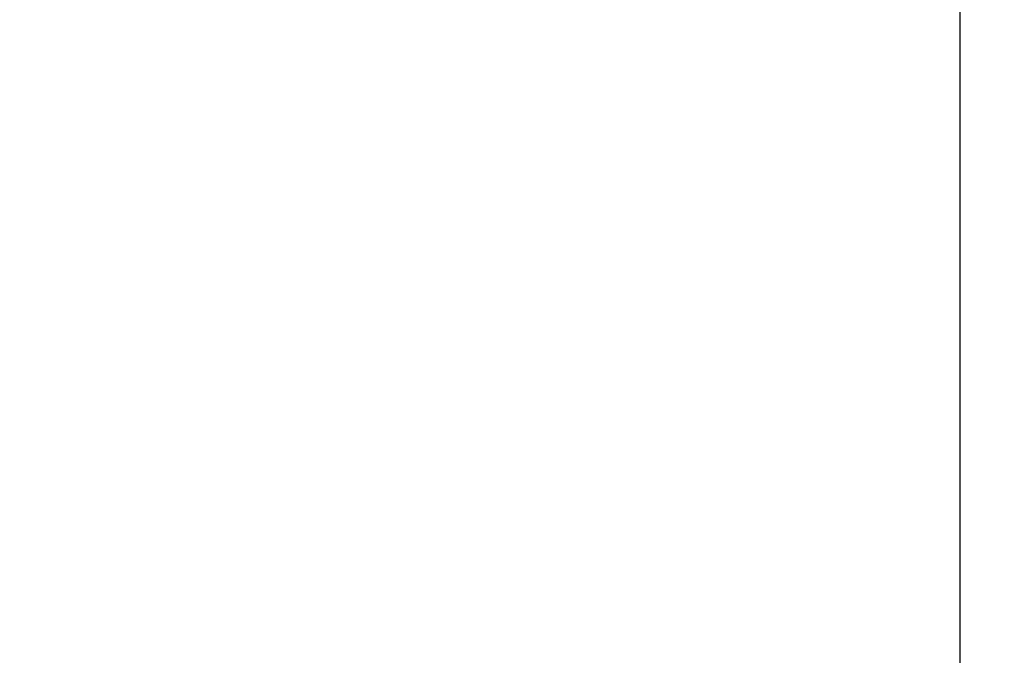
# Model space of a CAD drawing. Extents: x 0 to 80, y 0 to 80.
# Tile 253 of 256: x 8.647477 to 8.648101, y 35.421475 to 35.421878. Entities that reach past the tile are written whole.
import ezdxf

# ---------------------------------------------------------------- set-up
doc = ezdxf.new("R2010")
doc.units = 0
doc.header["$LTSCALE"] = 25.4
doc.layers.get('0').update_dxf_attribs({"color": 13, "linetype": 'CONTINUOUS'})

# ---------------------------------------------------------------- blocks, each defined once
blk = doc.blocks.new('ORBIT-I-KINKIET-20-7806-78')
at = {"color": 7}
blk.add_line((25.04468727, 35.64608002, 343.57034302), (25.04468727, 35.76836014, 343.57034302), dxfattribs=at)
mesh = blk.add_polyface(dxfattribs=at)
corners = [(25.04468727, 35.76836014, 343.57034302), (24.31997681, 35.64608002, 343.13531494), (25.04468727, 35.64608002, 343.57034302)]
mesh.append_faces([[corners[k] for k in face] for face in [(0, 1, 2)]], dxfattribs={"color": 7})
mesh = blk.add_polyface(dxfattribs=at)
corners = [(25.04468727, 35.76836014, 343.57034302), (24.31997681, 35.76836014, 343.13531494), (24.31997681, 35.64608002, 343.13531494)]
mesh.append_faces([[corners[k] for k in face] for face in [(0, 1, 2)]], dxfattribs={"color": 7})
mesh = blk.add_polyface(dxfattribs=at)
corners = [(25.48274612, 35.64608002, 303.72213745), (24.77451897, 35.76836014, 304.12255859), (25.48274612, 35.76836014, 303.72213745)]
mesh.append_faces([[corners[k] for k in face] for face in [(0, 1, 2)]], dxfattribs={"color": 7})
mesh = blk.add_polyface(dxfattribs=at)
corners = [(25.48274612, 35.64608002, 303.72213745), (24.77451897, 35.64608002, 304.12255859), (24.77451897, 35.76836014, 304.12255859)]
mesh.append_faces([[corners[k] for k in face] for face in [(0, 1, 2)]], dxfattribs={"color": 7})

msp = doc.modelspace()

# ---------------------------------------------------------------- block references
at = {"color": 0}
msp.add_blockref('ORBIT-I-KINKIET-20-7806-78', (-16.39661407, -0.34607825, -57.5), dxfattribs=at)

doc.saveas('drawing.dxf')
